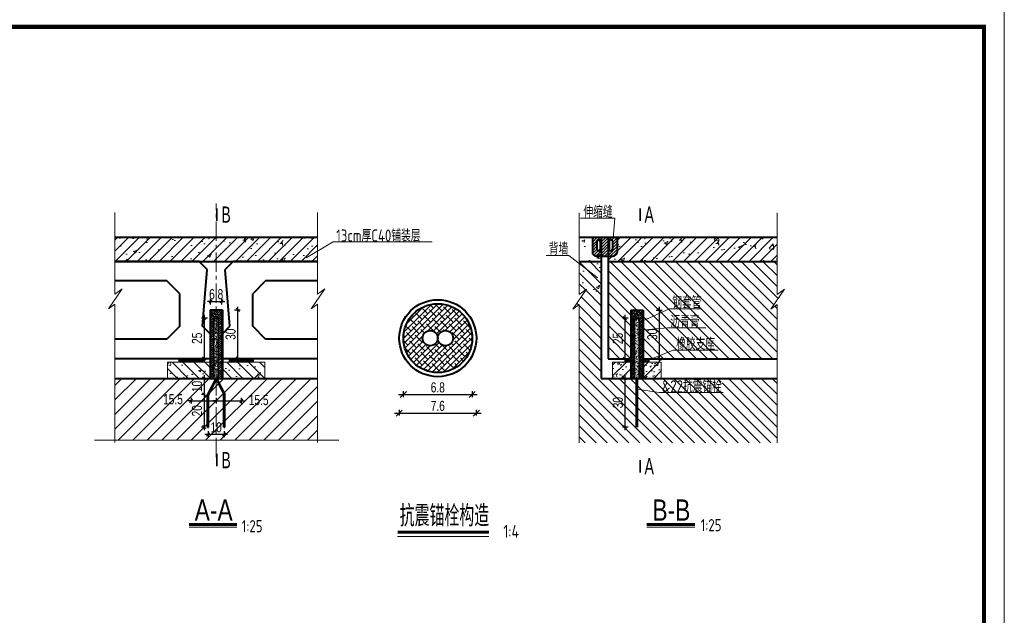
# Model space of a CAD drawing. Header units: inches. Extents: x 112594 to 193184, y 44995 to 116598.
# Tile 118 of 153: x 188635 to 191063, y 73503 to 74972. Entities that reach past the tile are written whole.
import ezdxf

# ---------------------------------------------------------------- set-up
doc = ezdxf.new("R2010")
doc.units = ezdxf.units.IN
doc.header["$MEASUREMENT"] = 0
doc.linetypes.add('CENTER', pattern=[50.8, 31.75, -6.35, 6.35, -6.35])
doc.layers.get('0').update_dxf_attribs({"lineweight": 15})
for name, color, linetype, lineweight in [('0中心线', 6, 'CENTER', 18), ('0指引线', 4, 'Continuous', 18), ('0标注', 6, 'Continuous', 18), ('BM1', 7, 'Continuous', 15), ('标注', 7, 'Continuous', 18), ('粗线', 1, 'Continuous', 40), ('轮廓线', 1, 'Continuous', 40)]:
    doc.layers.add(name, color=color, linetype=linetype, lineweight=lineweight)
doc.styles.add('hz-e', font='hztxt_e.shx', dxfattribs={"width": 0.75, "bigfont": 'hztxt.shx'})
doc.styles.add('HZTXT', font='tssdeng.shx', dxfattribs={"width": 0.75, "bigfont": 'hztxt.shx'})
doc.dimstyles.new('1比25', dxfattribs={"dimtxt": 25, "dimasz": 8, "dimexe": 6.25, "dimexo": 6.25, "dimgap": 5, "dimtad": 1, "dimdec": 0, "dimlfac": 0.25, "dimzin": 0, "dimdsep": 46, "dimtxsty": 'hz-e', "dimblk": 'OBLIQUE', "dimcen": 0, "dimdle": 8, "dimclrd": 3, "dimclre": 3, "dimclrt": 3, "dimadec": 0, "dimazin": 0, "dimtfac": 0.05, "dimtdec": 0, "dimtix": 1, "dimtmove": 2, "dimatfit": 0, "dimfxl": 8, "dimfxlon": 1, "dimtolj": 1, "dimtzin": 0, "dimarcsym": 0})
doc.dimstyles.new('1比4', dxfattribs={"dimtxt": 25, "dimasz": 15, "dimexe": 6.25, "dimexo": 6.25, "dimgap": 5, "dimtad": 1, "dimdec": 0, "dimlfac": 0.04, "dimzin": 0, "dimdsep": 46, "dimtxsty": 'hz-e', "dimblk": 'OBLIQUE', "dimcen": 0, "dimdle": 12, "dimclrd": 4, "dimclre": 4, "dimclrt": 7, "dimadec": 0, "dimazin": 0, "dimtfac": 0.05, "dimtdec": 0, "dimtix": 1, "dimtmove": 2, "dimatfit": 0, "dimfxl": 8, "dimfxlon": 1, "dimtolj": 1, "dimtzin": 0, "dimarcsym": 0})
pattern_1 = [(45, (-644093.7014, 103027.0697), (-2.694076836, 2.694076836), []), (135, (-644093.7014, 103027.0697), (-8.082230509, 2.694076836), [9.525, -5.715])]
pattern_2 = [(50, (-501877.674, 103027.07), (91.0923345, -7.969543), [9.525, -104.775]), (355, (-501877.67, 103027.07), (-17.621413, 95.528321), [7.62, -83.82]), (100.451, (-501870.08, 103026.41), (73.471251, 87.558344), [8.095, -89.045]), (46.1842, (-501877.67, 103052.47), (135.53952, -21.021164), [14.2875, -157.1625]), (96.6356, (-501866.38, 103050.72), (118.702117, 123.712778), [12.1425, -133.5675]), (351.184, (-501877.67, 103052.47), (118.702303, 123.71256), [11.43, -125.73]), (21, (-501864.974, 103046.12), (75.80744, -51.132759), [9.525, -104.775]), (326, (-501864.97, 103046.12), (30.901014, 92.093983), [7.62, -83.82]), (71.4514, (-501858.66, 103041.86), (106.708245, 40.961429), [8.095, -89.045]), (37.5, (-501877.674, 103027.07), (1.5443016, 42.2775194), [0, -82.804, 0, -85.09, 0, -84.1375]), (7.5, (-501877.674, 103027.07), (33.4098313, 50.0902874), [0, -48.514, 0, -80.899, 0, -32.0675]), (327.5, (-501905.995, 103027.07), (67.7952976, -2.864372), [0, -31.75, 0, -99.06, 0, -131.445]), (317.5, (-501918.695, 103027.07), (74.0645907, 12.7132455), [0, -41.275, 0, -65.786, 0, -93.345])]
pattern_3 = [(45, (-501877.674, 103027.07), (-13.4703842, 13.4703842), [])]

# ---------------------------------------------------------------- blocks, each defined once
blk = doc.blocks.new('_Oblique')
at = {"color": 0, "linetype": 'ByBlock', "lineweight": -2}
blk.add_line((-0.5, -0.5), (0.5, 0.5), dxfattribs=at)
blk = doc.blocks.new('*D1478')
at = {"layer": '0标注', "color": 4, "lineweight": -2}
for p, q in [((189580.7, 74055.7), (189580.7, 74041.5)), ((189750.7, 74055.7), (189750.7, 74041.5)), ((189568.7, 74047.7), (189762.7, 74047.7))]:
    blk.add_line(p, q, dxfattribs=at)
at = {"layer": '0标注', "color": 4, "lineweight": -2, "xscale": 15, "yscale": 15, "zscale": 15, "rotation": 180}
blk.add_blockref('_Oblique', (189580.7, 74047.7), dxfattribs=at)
at = {"layer": '0标注', "color": 4, "lineweight": -2, "xscale": 15, "yscale": 15, "zscale": 15}
blk.add_blockref('_Oblique', (189750.7, 74047.7), dxfattribs=at)
at = {"layer": '0标注', "color": 7, "insert": (189665.7, 74065.2), "char_height": 25, "attachment_point": 5, "style": 'hz-e'}
blk.add_mtext('\\A1;6.8', dxfattribs=at)
blk = doc.blocks.new('*D1479')
at = {"layer": '0标注', "color": 4, "lineweight": -2}
for p, q in [((189558.7, 74002), (189772.7, 74002)), ((189570.7, 74010), (189570.7, 73995.7)), ((189760.7, 74010), (189760.7, 73995.7))]:
    blk.add_line(p, q, dxfattribs=at)
at = {"layer": '0标注', "color": 4, "lineweight": -2, "xscale": 15, "yscale": 15, "zscale": 15, "rotation": 180}
blk.add_blockref('_Oblique', (189570.7, 74002), dxfattribs=at)
at = {"layer": '0标注', "color": 4, "lineweight": -2, "xscale": 15, "yscale": 15, "zscale": 15}
blk.add_blockref('_Oblique', (189760.7, 74002), dxfattribs=at)
at = {"layer": '0标注', "color": 7, "insert": (189665.7, 74019.5), "char_height": 25, "attachment_point": 5, "style": 'hz-e'}
blk.add_mtext('\\A1;7.6', dxfattribs=at)
blk = doc.blocks.new('*D1522')
at = {"layer": '标注', "color": 3, "lineweight": -2}
for p, q in [((189099.1, 73957.2), (189099.1, 73943)), ((189139.2, 73957.2), (189139.2, 73943)), ((189147.2, 73949.2), (189091.1, 73949.2))]:
    blk.add_line(p, q, dxfattribs=at)
at = {"layer": '标注', "color": 3, "lineweight": -2, "xscale": 8, "yscale": 8, "zscale": 8, "rotation": 180}
blk.add_blockref('_Oblique', (189099.1, 73949.2), dxfattribs=at)
at = {"layer": '标注', "color": 3, "lineweight": -2, "xscale": 8, "yscale": 8, "zscale": 8}
blk.add_blockref('_Oblique', (189139.2, 73949.2), dxfattribs=at)
at = {"layer": '标注', "color": 3, "insert": (189119.2, 73966.7), "char_height": 25, "attachment_point": 5, "style": 'hz-e'}
blk.add_mtext('\\A1;10', dxfattribs=at)
blk = doc.blocks.new('*D1523')
at = {"layer": '标注', "color": 3, "lineweight": -2}
for p, q in [((189089.6, 74055.6), (189089.6, 73959.6)), ((189091.4, 74047.6), (189083.3, 74047.6)), ((189091.4, 73967.6), (189083.3, 73967.6))]:
    blk.add_line(p, q, dxfattribs=at)
at = {"layer": '标注', "color": 3, "lineweight": -2, "xscale": 8, "yscale": 8, "zscale": 8}
for p, rotation in [((189089.6, 74047.6), 90), ((189089.6, 73967.6), 270)]:
    blk.add_blockref('_Oblique', p, dxfattribs=dict(at, rotation=rotation))
at = {"layer": '标注', "color": 3, "insert": (189072.1, 74007.6), "char_height": 25, "attachment_point": 5, "rotation": 90, "style": 'hz-e'}
blk.add_mtext('\\A1;20', dxfattribs=at)
blk = doc.blocks.new('*D1524')
at = {"layer": '标注', "color": 3, "lineweight": -2}
for p, q in [((189089.6, 74244.4), (189089.6, 74128.4)), ((189097.6, 74236.4), (189083.3, 74236.4)), ((189097.6, 74136.4), (189083.3, 74136.4))]:
    blk.add_line(p, q, dxfattribs=at)
at = {"layer": '标注', "color": 3, "lineweight": -2, "xscale": 8, "yscale": 8, "zscale": 8}
for p, rotation in [((189089.6, 74236.4), 90), ((189089.6, 74136.4), 270)]:
    blk.add_blockref('_Oblique', p, dxfattribs=dict(at, rotation=rotation))
at = {"layer": '标注', "color": 3, "insert": (189072.1, 74186.4), "char_height": 25, "attachment_point": 5, "rotation": 90, "style": 'hz-e'}
blk.add_mtext('\\A1;25', dxfattribs=at)
blk = doc.blocks.new('*D2046')
at = {"layer": '标注', "color": 3, "lineweight": -2}
for p, q in [((189164.4, 74256.4), (189178.7, 74256.4)), ((189172.4, 74128.4), (189172.4, 74264.4)), ((189164.4, 74136.4), (189178.7, 74136.4))]:
    blk.add_line(p, q, dxfattribs=at)
at = {"layer": '标注', "color": 3, "lineweight": -2, "xscale": 8, "yscale": 8, "zscale": 8}
for p, rotation in [((189172.4, 74256.4), 90), ((189172.4, 74136.4), 270)]:
    blk.add_blockref('_Oblique', p, dxfattribs=dict(at, rotation=rotation))
at = {"layer": '标注', "color": 3, "insert": (189154.9, 74196.4), "char_height": 25, "attachment_point": 5, "rotation": 90, "style": 'hz-e'}
blk.add_mtext('\\A1;30', dxfattribs=at)
blk = doc.blocks.new('*D1525')
at = {"layer": '标注', "color": 3, "lineweight": -2}
for p, q in [((189105.6, 74277.5), (189097.6, 74277.5)), ((189105.6, 74269.5), (189105.6, 74283.7)), ((189105.6, 74277.5), (189132.8, 74277.5)), ((189132.8, 74269.5), (189132.8, 74283.7)), ((189132.8, 74277.5), (189140.8, 74277.5))]:
    blk.add_line(p, q, dxfattribs=at)
at = {"layer": '标注', "color": 3, "lineweight": -2, "xscale": 8, "yscale": 8, "zscale": 8}
blk.add_blockref('_Oblique', (189105.6, 74277.5), dxfattribs=at)
at = {"layer": '标注', "color": 3, "lineweight": -2, "xscale": 8, "yscale": 8, "zscale": 8, "rotation": 180}
blk.add_blockref('_Oblique', (189132.8, 74277.5), dxfattribs=at)
at = {"layer": '标注', "color": 3, "insert": (189119.2, 74295), "char_height": 25, "attachment_point": 5, "style": 'hz-e'}
blk.add_mtext('\\A1;6.8', dxfattribs=at)
blk = doc.blocks.new('*D1526')
at = {"color": 3, "lineweight": -2}
for p, q in [((189057.2, 74031.9), (189049.2, 74031.9)), ((189057.2, 74039.9), (189057.2, 74025.6)), ((189057.2, 74031.9), (189119.2, 74031.9)), ((189119.2, 74039.9), (189119.2, 74025.6)), ((189119.2, 74031.9), (189127.2, 74031.9))]:
    blk.add_line(p, q, dxfattribs=at)
at = {"color": 3, "lineweight": -2, "xscale": 8, "yscale": 8, "zscale": 8}
blk.add_blockref('_Oblique', (189057.2, 74031.9), dxfattribs=at)
at = {"color": 3, "lineweight": -2, "xscale": 8, "yscale": 8, "zscale": 8, "rotation": 180}
blk.add_blockref('_Oblique', (189119.2, 74031.9), dxfattribs=at)
at = {"color": 3, "insert": (189012.7, 74036), "char_height": 25, "attachment_point": 5, "style": 'hz-e'}
blk.add_mtext('\\A1;15.5', dxfattribs=at)
blk = doc.blocks.new('*D1527')
at = {"color": 3, "lineweight": -2}
for p, q in [((189119.2, 74031.9), (189111.2, 74031.9)), ((189119.2, 74039.9), (189119.2, 74025.6)), ((189119.2, 74031.9), (189181.2, 74031.9)), ((189181.2, 74039.9), (189181.2, 74025.6)), ((189181.2, 74031.9), (189189.2, 74031.9))]:
    blk.add_line(p, q, dxfattribs=at)
at = {"color": 3, "lineweight": -2, "xscale": 8, "yscale": 8, "zscale": 8}
blk.add_blockref('_Oblique', (189119.2, 74031.9), dxfattribs=at)
at = {"color": 3, "lineweight": -2, "xscale": 8, "yscale": 8, "zscale": 8, "rotation": 180}
blk.add_blockref('_Oblique', (189181.2, 74031.9), dxfattribs=at)
at = {"color": 3, "insert": (189224, 74033.9), "char_height": 25, "attachment_point": 5, "style": 'hz-e'}
blk.add_mtext('\\A1;15.5', dxfattribs=at)
blk = doc.blocks.new('*D1528')
at = {"color": 3, "lineweight": -2}
for p, q in [((189097.6, 74087.6), (189083.3, 74087.6)), ((189089.6, 74095.6), (189089.6, 74039.6)), ((189092, 74047.6), (189083.3, 74047.6))]:
    blk.add_line(p, q, dxfattribs=at)
at = {"color": 3, "lineweight": -2, "xscale": 8, "yscale": 8, "zscale": 8}
for p, rotation in [((189089.6, 74087.6), 90), ((189089.6, 74047.6), 270)]:
    blk.add_blockref('_Oblique', p, dxfattribs=dict(at, rotation=rotation))
at = {"color": 3, "insert": (189072.1, 74067.6), "char_height": 25, "attachment_point": 5, "rotation": 90, "style": 'hz-e'}
blk.add_mtext('\\A1;10', dxfattribs=at)
blk = doc.blocks.new('*D1537')
at = {"layer": '标注', "color": 3, "lineweight": -2}
for p, q in [((190135.2, 74087.6), (190121, 74087.6)), ((190127.2, 74095.6), (190127.2, 73959.6)), ((190135.2, 73967.6), (190121, 73967.6))]:
    blk.add_line(p, q, dxfattribs=at)
at = {"layer": '标注', "color": 3, "lineweight": -2, "xscale": 8, "yscale": 8, "zscale": 8}
for p, rotation in [((190127.2, 74087.6), 90), ((190127.2, 73967.6), 270)]:
    blk.add_blockref('_Oblique', p, dxfattribs=dict(at, rotation=rotation))
at = {"layer": '标注', "color": 3, "insert": (190109.7, 74027.6), "char_height": 25, "attachment_point": 5, "rotation": 90, "style": 'hz-e'}
blk.add_mtext('\\A1;30', dxfattribs=at)
blk = doc.blocks.new('*D1538')
at = {"layer": '标注', "color": 3, "lineweight": -2}
for p, q in [((190204.3, 74256), (190218.6, 74256)), ((190212.3, 74128), (190212.3, 74264)), ((190204.3, 74136), (190218.6, 74136))]:
    blk.add_line(p, q, dxfattribs=at)
at = {"layer": '标注', "color": 3, "lineweight": -2, "xscale": 8, "yscale": 8, "zscale": 8}
for p, rotation in [((190212.3, 74256), 90), ((190212.3, 74136), 270)]:
    blk.add_blockref('_Oblique', p, dxfattribs=dict(at, rotation=rotation))
at = {"layer": '标注', "color": 3, "insert": (190194.8, 74196), "char_height": 25, "attachment_point": 5, "rotation": 90, "style": 'hz-e'}
blk.add_mtext('\\A1;30', dxfattribs=at)
blk = doc.blocks.new('*D1539')
at = {"layer": '标注', "color": 3, "lineweight": -2}
for p, q in [((190127.2, 74244), (190127.2, 74128)), ((190135.2, 74236), (190121, 74236)), ((190135.2, 74136), (190121, 74136))]:
    blk.add_line(p, q, dxfattribs=at)
at = {"layer": '标注', "color": 3, "lineweight": -2, "xscale": 8, "yscale": 8, "zscale": 8}
for p, rotation in [((190127.2, 74236), 90), ((190127.2, 74136), 270)]:
    blk.add_blockref('_Oblique', p, dxfattribs=dict(at, rotation=rotation))
at = {"layer": '标注', "color": 3, "insert": (190109.7, 74186), "char_height": 25, "attachment_point": 5, "rotation": 90, "style": 'hz-e'}
blk.add_mtext('\\A1;25', dxfattribs=at)

msp = doc.modelspace()

# ---------------------------------------------------------------- hatches: boundary and pattern name
h = msp.add_hatch()
h.set_pattern_fill('AR-CONC', color=256, scale=0.4, style=0)
h.set_pattern_definition([(50, (177410.76, 71436.07), (72.87387, -6.37563), [7.62, -83.82]), (355, (177410.76, 71436.07), (-14.09713, 76.42266), [6.096, -67.056]), (100.451, (177416.834, 71435.54), (58.777, 70.04668), [6.476, -71.236]), (46.1842, (177410.76, 71456.39), (108.4316, -16.81693), [11.43, -125.73]), (96.6356, (177419.8, 71454.99), (94.9617, 98.9702), [9.714, -106.854]), (351.184, (177410.76, 71456.39), (94.9618, 98.97), [9.144, -100.584]), (21, (177420.92, 71451.31), (60.64595, -40.9062), [7.62, -83.82]), (326, (177420.92, 71451.31), (24.7208, 73.6752), [6.096, -67.056]), (71.4514, (177425.975, 71447.9), (85.3666, 32.76914), [6.476, -71.236]), (37.5, (177410.762, 71436.072), (1.23544, 33.822016), [0, -66.2432, 0, -68.072, 0, -67.31]), (7.5, (177410.76, 71436.07), (26.72787, 40.07223), [0, -38.8112, 0, -64.7192, 0, -25.654]), (327.5, (177388.105, 71436.072), (54.23624, -2.2915), [0, -25.4, 0, -79.248, 0, -105.156]), (317.5, (177377.945, 71436.07), (59.25167, 10.1706), [0, -33.02, 0, -52.6288, 0, -74.676])])
h.paths.add_polyline_path([(190068.89264, 74435.96296), (190049.95503, 74435.96296), (190032.36768, 74376.79823), (190068.89264, 74376.79823)], flags=17)
h.paths.add_polyline_path([(190049.95503, 74435.96296), (190014.37112, 74435.96296), (190014.37112, 74294.7002), (190032.54897, 74307.71813), (190024.54104, 74295.96296), (190068.89264, 74295.96296), (190068.89264, 74376.79823), (190032.36768, 74376.79823)])
h.paths.add_polyline_path([(190033.45319, 74370.72624), (190143.49099, 74370.72624), (190143.49099, 74412.39553), (190033.45319, 74412.39553)], flags=9)
h = msp.add_hatch()
h.set_pattern_fill('ANSI31', color=256, scale=1.6, style=0)
h.set_pattern_definition([(45, (172598.487, 95367.7243), (-3.59210245, 3.59210245), [])])
h.paths.add_polyline_path([(190107.79987, 74435.90627), (190046.78542, 74435.90627), (190046.78542, 74398.94074, 0.4142135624), (190056.78542, 74388.94074), (190097.79987, 74388.94074, 0.4142135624), (190107.79987, 74398.94074)])
h.paths.add_polyline_path([(190088.33154, 74405.96296), (190088.33154, 74425.96296, -1), (190096.33154, 74425.96296), (190096.33154, 74405.96296, -1)], flags=16)
h.paths.add_polyline_path([(190058.25375, 74405.96296), (190058.25375, 74425.96296, -1), (190066.25375, 74425.96296), (190066.25375, 74405.96296, -1)], flags=16)
h = msp.add_hatch()
h.set_pattern_fill('ANSI31', color=256, scale=6, angle=90, style=0)
h.set_pattern_definition([(135, (172598.487, 95427.724), (-13.470384, -13.470384), [])])
h.paths.add_polyline_path([(190292.13836, 74037.56296), (190292.13836, 74080.76296), (190340.13836, 74080.76296), (190340.13836, 74037.56296)], flags=24)
h.paths.add_polyline_path([(190412.1987, 74027.03701), (190464.01826, 74028.0734), (190463.53835, 74052.0686), (190411.71879, 74051.03221)], flags=24)
h.paths.add_polyline_path([(190440.42653, 74092.88345), (190491.35178, 74093.90195), (190490.88322, 74117.33034), (190439.95797, 74116.31183)], flags=24)
h.paths.add_polyline_path([(190502.57516, 73928.97318), (190502.57516, 74087.56296), (190366.782, 74087.56296), (190366.782, 74060.23056), (190364.782, 74061.65864), (190364.782, 74087.56296), (190068.89264, 74087.56296), (190068.89264, 74375.96296), (190014.37112, 74375.96296), (190014.37112, 74294.7002), (190032.54897, 74307.71813), (189998.92417, 74258.3589), (190014.37112, 74269.92421), (190014.37112, 73928.97318)])
h = msp.add_hatch()
h.set_pattern_fill('ANSI38', color=256, scale=3.125, style=0)
h.set_pattern_definition([(45, (136257.733, 140328.724), (-7.0158251, 7.0158251), []), (135, (136257.733, 140328.724), (-21.0474753, 7.0158251), [24.8046875, -14.8828125])])
h.paths.add_polyline_path([(189580.74663, 74186.66457, 1), (189750.74663, 74186.66457, 1)])
h.paths.add_polyline_path([(189703.33471, 74186.66457, -1), (189665.74663, 74186.66457, -1), (189628.15854, 74186.66457, -1), (189665.74663, 74186.66457, -1)], flags=16)
h = msp.add_hatch()
h.set_pattern_fill('ANSI38', color=256, scale=1.2, style=0)
h.set_pattern_definition(pattern_1)
h.paths.add_polyline_path([(189132.84235, 74256.36296), (189119.24235, 74256.36296), (189119.24235, 74236.36296), (189125.24235, 74236.36296), (189125.24235, 74087.56296), (189132.84235, 74087.56296)])
h.paths.add_polyline_path([(189113.24235, 74236.36296), (189119.24235, 74236.36296), (189119.24235, 74256.36296), (189105.64235, 74256.36296), (189105.64235, 74087.56296), (189113.24235, 74087.56296)])
h = msp.add_hatch()
h.set_pattern_fill('AR-CONC', color=256, scale=0.04, style=0)
h.set_pattern_definition([(50, (-644093.7014, 103027.07), (7.28738676, -0.63756342), [0.762, -8.382]), (355, (-644093.7014, 103027.07), (-1.40971304, 7.642265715), [0.6096, -6.7056]), (100.451, (-644093.094, 103027.0166), (5.877700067, 7.00466751), [0.6476, -7.1236]), (46.1842, (-644093.701, 103029.102), (10.84316164, -1.68169312), [1.143, -12.573]), (96.6356, (-644092.798, 103028.962), (9.49616938, 9.89702224), [0.9714, -10.6854]), (351.184, (-644093.701, 103029.102), (9.49618423, 9.89700471), [0.9144, -10.0584]), (21, (-644092.6854, 103028.594), (6.064595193, -4.09062074), [0.762, -8.382]), (326, (-644092.6854, 103028.594), (2.472081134, 7.367518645), [0.6096, -6.7056]), (71.4514, (-644092.18, 103028.253), (8.53665963, 3.27691431), [0.6476, -7.1236]), (37.5, (-644093.7014, 103027.0697), (0.12354413, 3.382201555), [0, -6.62432, 0, -6.8072, 0, -6.731]), (7.5, (-644093.7014, 103027.0697), (2.6727865, 4.007222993), [0, -3.88112, 0, -6.47192, 0, -2.5654]), (327.5, (-644095.967, 103027.0697), (5.423623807, -0.22914976), [0, -2.54, 0, -7.9248, 0, -10.5156]), (317.5, (-644096.983, 103027.0697), (5.925167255, 1.01705964), [0, -3.302, 0, -5.26288, 0, -7.4676])])
h.paths.add_polyline_path([(189125.24235, 74236.36296), (189119.24235, 74236.36296), (189119.24235, 74087.56296), (189125.24235, 74087.56296)])
h.paths.add_polyline_path([(189119.24235, 74236.36296), (189113.24235, 74236.36296), (189113.24235, 74087.56296), (189119.24235, 74087.56296)])
h = msp.add_hatch()
h.set_pattern_fill('AR-HBONE', color=256, scale=0.02, angle=90, style=0)
h.set_pattern_definition([(135, (172931.5441, 95427.7243), (-2.87368196, 5e-16), [6.096, -2.032]), (225, (172930.1073, 95429.1611), (-2.87368196, 5e-16), [6.096, -2.032])])
h.paths.add_polyline_path([(189027.24235, 74127.16296), (189087.24235, 74127.16296), (189087.24235, 74135.96296), (189027.24235, 74135.96296)])
h = msp.add_hatch()
h.set_pattern_fill('AR-HBONE', color=256, scale=0.02, angle=90, style=0)
h.set_pattern_definition([(135, (173055.5441, 95427.7243), (-2.87368196, 5e-16), [6.096, -2.032]), (225, (173054.1073, 95429.1611), (-2.87368196, 5e-16), [6.096, -2.032])])
h.paths.add_polyline_path([(189151.24235, 74127.16296), (189211.24235, 74127.16296), (189211.24235, 74135.96296), (189151.24235, 74135.96296)])
h = msp.add_hatch()
h.set_pattern_fill('ANSI31', color=256, scale=8, style=0)
h.set_pattern_definition([(45, (-474217.43, 100631.3), (-17.9605122, 17.9605122), [])])
h.paths.add_polyline_path([(189369.24235, 73934.88723), (189369.24235, 74087.56296), (189119.24235, 74087.56296), (189119.24235, 73934.88723)])
h.paths.add_polyline_path([(189119.24235, 73934.88723), (189119.24235, 74087.56296), (188869.24235, 74087.56296), (188869.24235, 73934.88723)])
h.paths.add_polyline_path([(189101.83955, 73985.49975), (189136.4824, 73985.49975), (189136.4824, 73947.99975), (189101.83955, 73947.99975)], flags=9)
h.paths.add_polyline_path([(189195.92039, 74052.68577), (189251.99182, 74052.68577), (189251.99182, 74015.18577), (189195.92039, 74015.18577)], flags=24)
h.paths.add_polyline_path([(189053.34871, 73989.1701), (189053.34871, 74025.95582), (189090.84871, 74025.95582), (189090.84871, 73989.1701)], flags=24)
h.paths.add_polyline_path([(188984.61795, 74054.7883), (189040.68938, 74054.7883), (189040.68938, 74017.2883), (188984.61795, 74017.2883)], flags=24)
h = msp.add_hatch()
h.set_pattern_fill('AR-HBONE', color=256, scale=0.04, angle=90, style=0)
h.set_pattern_definition([(135, (172691.7478, 95396.1243), (-5.7473639, 9e-16), [12.192, -4.064]), (225, (172688.874, 95398.998), (-5.7473639, 9e-16), [12.192, -4.064])])
h.paths.add_polyline_path([(189140.24235, 74047.56296), (189120.24235, 74087.56296), (189119.24235, 74087.56296), (189119.24235, 74085.56296), (189138.24235, 74047.56296), (189138.24235, 73967.56296), (189140.24235, 73967.56296)])
h.paths.add_polyline_path([(189119.24235, 74085.56296), (189119.24235, 74087.56296), (189118.24235, 74087.56296), (189098.24235, 74047.56296), (189098.24235, 73967.56296), (189100.24235, 73967.56296), (189100.24235, 74047.56296)])
h = msp.add_hatch()
h.set_pattern_fill('AR-HBONE', color=256, scale=0.04, angle=90, style=0)
h.set_pattern_definition([(135, (172389.63, 95396.2657), (-5.7473639, 9e-16), [12.192, -4.064]), (225, (172386.7564, 95399.1394), (-5.7473639, 9e-16), [12.192, -4.064])])
h.paths.add_polyline_path([(190157.92498, 74087.70434), (190155.92498, 74087.70434), (190155.92498, 73967.70434), (190157.92498, 73967.70434)])
at = {"layer": '0指引线'}
h = msp.add_hatch(dxfattribs=at)
h.set_pattern_fill('AR-CONC', color=256, scale=0.5, style=0)
h.set_pattern_definition(pattern_2)
h.paths.add_polyline_path([(188869.24235, 74435.90627), (188869.24235, 74375.97823), (189064.04235, 74375.97823), (189119.24235, 74375.97823), (189119.24235, 74435.90627)])
h.paths.add_polyline_path([(189119.24235, 74435.90627), (189119.24235, 74375.97823), (189369.24235, 74375.97823), (189369.24235, 74435.90627)])
h = msp.add_hatch(dxfattribs=at)
h.set_pattern_fill('ANSI31', color=256, scale=6, style=0)
h.set_pattern_definition(pattern_3)
h.paths.add_polyline_path([(189064.04235, 74375.97823), (189119.24235, 74375.97823), (189119.24235, 74435.90627), (188869.24235, 74435.90627), (188869.24235, 74375.97823)])
h.paths.add_polyline_path([(189369.24235, 74375.97823), (189369.24235, 74435.90627), (189119.24235, 74435.90627), (189119.24235, 74375.97823)])
h = msp.add_hatch(dxfattribs=at)
h.set_pattern_fill('ANSI31', color=256, scale=6, style=0)
h.set_pattern_definition(pattern_3)
h.paths.add_polyline_path([(190502.57516, 74435.90627), (190107.79987, 74435.90627), (190107.79987, 74398.94074, -0.4142135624), (190097.79987, 74388.94074), (190085.69264, 74388.94074), (190085.69264, 74375.96296), (190502.57516, 74375.96296)])
h = msp.add_hatch(dxfattribs=at)
h.set_pattern_fill('AR-CONC', color=256, scale=0.5, style=0)
h.set_pattern_definition(pattern_2)
h.paths.add_polyline_path([(190502.57516, 74435.90627), (190107.79987, 74435.90627), (190107.79987, 74398.94074, -0.4142135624), (190097.79987, 74388.94074), (190085.69264, 74388.94074), (190085.69264, 74375.96296), (190502.57516, 74375.96296)])
h = msp.add_hatch(dxfattribs=at)
h.set_pattern_fill('ANSI31', color=256, scale=6, angle=90, style=0)
h.set_pattern_definition([(135, (-505614.16, 103027.07), (-13.4703842, -13.4703842), [])])
h.paths.add_polyline_path([(190487.12821, 74258.3589), (190520.75301, 74307.71813), (190502.57516, 74294.7002), (190502.57516, 74375.96296), (190085.69264, 74375.96296), (190085.69264, 74135.96296), (190141.69264, 74135.96296), (190141.69264, 74255.96296), (190172.09264, 74255.96296), (190172.09264, 74135.96296), (190502.57516, 74135.96296), (190502.57516, 74269.92421)])
h.paths.add_polyline_path([(190176.05765, 74177.5701), (190176.05765, 74214.35582), (190213.55765, 74214.35582), (190213.55765, 74177.5701)], flags=24)
h.paths.add_polyline_path([(190090.999, 74167.5701), (190090.999, 74204.35582), (190128.499, 74204.35582), (190128.499, 74167.5701)], flags=24)
h.paths.add_polyline_path([(190238.94609, 74253.73391), (190319.639, 74253.73391), (190319.639, 74296.25359), (190238.94609, 74296.25359)], flags=24)
h.paths.add_polyline_path([(190233.79919, 74205.42824), (190315.95667, 74205.42824), (190315.95667, 74250.07391), (190233.79919, 74250.07391)], flags=24)
h.paths.add_polyline_path([(190247.33824, 74150.80821), (190354.39336, 74150.80821), (190354.39336, 74194.74522), (190247.33824, 74194.74522)], flags=24)
h = msp.add_hatch(dxfattribs=at)
h.set_pattern_fill('ANSI38', color=256, scale=1.2, style=0)
h.set_pattern_definition(pattern_1)
h.paths.add_polyline_path([(190170.49264, 74255.96296), (190143.29264, 74255.96296), (190143.29264, 74087.56296), (190150.89264, 74087.56296), (190150.89264, 74235.96296), (190162.89264, 74235.96296), (190162.89264, 74087.56296), (190170.49264, 74087.56296)])
h = msp.add_hatch(dxfattribs=at)
h.set_pattern_fill('AR-CONC', color=256, scale=0.04, style=0)
h.set_pattern_definition([(50, (-505614.1595, 103027.07), (7.28738676, -0.63756342), [0.762, -8.382]), (355, (-505614.1595, 103027.07), (-1.40971304, 7.642265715), [0.6096, -6.7056]), (100.451, (-505613.552, 103027.0166), (5.87770007, 7.00466751), [0.6476, -7.1236]), (46.1842, (-505614.1595, 103029.102), (10.84316164, -1.68169312), [1.143, -12.573]), (96.6356, (-505613.256, 103028.962), (9.49616938, 9.89702224), [0.9714, -10.6854]), (351.184, (-505614.16, 103029.102), (9.49618423, 9.89700471), [0.9144, -10.0584]), (21, (-505613.1435, 103028.594), (6.064595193, -4.09062074), [0.762, -8.382]), (326, (-505613.1435, 103028.594), (2.47208113, 7.367518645), [0.6096, -6.7056]), (71.4514, (-505612.638, 103028.253), (8.53665963, 3.27691431), [0.6476, -7.1236]), (37.5, (-505614.1595, 103027.0697), (0.12354413, 3.382201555), [0, -6.62432, 0, -6.8072, 0, -6.731]), (7.5, (-505614.1595, 103027.0697), (2.6727865, 4.007222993), [0, -3.88112, 0, -6.47192, 0, -2.5654]), (327.5, (-505616.4252, 103027.0697), (5.423623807, -0.22914976), [0, -2.54, 0, -7.9248, 0, -10.5156]), (317.5, (-505617.441, 103027.0697), (5.925167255, 1.01705964), [0, -3.302, 0, -5.26288, 0, -7.4676])])
h.paths.add_polyline_path([(190162.89264, 74235.96296), (190150.89264, 74235.96296), (190150.89264, 74135.96296), (190162.89264, 74135.96296)])
h.paths.add_polyline_path([(190162.89264, 74135.96296), (190150.89264, 74135.96296), (190150.89264, 74087.56296), (190162.89264, 74087.56296)])
h = msp.add_hatch(dxfattribs=at)
h.set_pattern_fill('ANSI31', color=256, scale=6, angle=90, style=0)
h.set_pattern_definition([(135, (-501877.674, 103027.07), (-13.4703842, -13.4703842), [])])
h.paths.add_polyline_path([(189104.04235, 74127.56296), (188999.24235, 74127.56296), (188999.24235, 74087.56296), (189104.04235, 74087.56296)])
h.paths.add_polyline_path([(189239.24235, 74127.56296), (189134.44235, 74127.56296), (189134.44235, 74087.56296), (189239.24235, 74087.56296)])
h = msp.add_hatch(dxfattribs=at)
h.set_pattern_fill('AR-CONC', color=256, scale=0.4, style=0)
h.set_pattern_definition([(50, (-501877.674, 103027.07), (72.8738676, -6.375634), [7.62, -83.82]), (355, (-501877.674, 103027.07), (-14.09713, 76.422657), [6.096, -67.056]), (100.451, (-501871.6, 103026.54), (58.777001, 70.046675), [6.476, -71.236]), (46.1842, (-501877.67, 103047.39), (108.431616, -16.816931), [11.43, -125.73]), (96.6356, (-501868.64, 103045.99), (94.961694, 98.970222), [9.714, -106.854]), (351.184, (-501877.67, 103047.39), (94.961842, 98.970047), [9.144, -100.584]), (21, (-501867.514, 103042.31), (60.645952, -40.9062074), [7.62, -83.82]), (326, (-501867.514, 103042.31), (24.720811, 73.6751864), [6.096, -67.056]), (71.4514, (-501862.46, 103038.9), (85.366596, 32.769143), [6.476, -71.236]), (37.5, (-501877.674, 103027.07), (1.2354413, 33.82201555), [0, -66.2432, 0, -68.072, 0, -67.31]), (7.5, (-501877.674, 103027.07), (26.727865, 40.07223), [0, -38.8112, 0, -64.7192, 0, -25.654]), (327.5, (-501900.33, 103027.07), (54.2362381, -2.2914976), [0, -25.4, 0, -79.248, 0, -105.156]), (317.5, (-501910.49, 103027.07), (59.2516726, 10.1705964), [0, -33.02, 0, -52.6288, 0, -74.676])])
h.paths.add_polyline_path([(189104.04235, 74127.56296), (188999.24235, 74127.56296), (188999.24235, 74087.56296), (189104.04235, 74087.56296)])
h.paths.add_polyline_path([(189239.24235, 74127.56296), (189134.44235, 74127.56296), (189134.44235, 74087.56296), (189239.24235, 74087.56296)])
h = msp.add_hatch(dxfattribs=at)
h.set_pattern_fill('AR-CONC', color=256, scale=0.2, style=0)
h.set_pattern_definition([(50, (-505823.05, 103027.07), (36.4369338, -3.1878171), [3.81, -41.91]), (355, (-505823.05, 103027.07), (-7.0485652, 38.2113286), [3.048, -33.528]), (100.451, (-505820.012, 103026.804), (29.3885003, 35.0233376), [3.238, -35.618]), (46.1842, (-505823.05, 103037.23), (54.2158082, -8.4084656), [5.715, -62.865]), (96.6356, (-505818.53, 103036.53), (47.480847, 49.485111), [4.857, -53.427]), (351.184, (-505823.05, 103037.23), (47.480921, 49.4850236), [4.572, -50.292]), (21, (-505817.97, 103034.69), (30.322976, -20.4531037), [3.81, -41.91]), (326, (-505817.97, 103034.69), (12.3604057, 36.8375932), [3.048, -33.528]), (71.4514, (-505815.442, 103032.985), (42.6832982, 16.3845715), [3.238, -35.618]), (37.5, (-505823.049, 103027.07), (0.61772065, 16.91100777), [0, -33.1216, 0, -34.036, 0, -33.655]), (7.5, (-505823.049, 103027.07), (13.3639325, 20.03611496), [0, -19.4056, 0, -32.3596, 0, -12.827]), (327.5, (-505834.377, 103027.07), (27.11811903, -1.1457488), [0, -12.7, 0, -39.624, 0, -52.578]), (317.5, (-505839.457, 103027.07), (29.6258363, 5.0852982), [0, -16.51, 0, -26.3144, 0, -37.338])])
h.paths.add_polyline_path([(190216.89264, 74087.56296), (190216.89264, 74127.56296), (190172.09264, 74127.56296), (190172.09264, 74087.56296)])
h.paths.add_polyline_path([(190141.69264, 74087.56296), (190141.69264, 74127.56296), (190126.89264, 74127.56296), (190096.89264, 74127.56296), (190096.89264, 74087.56296)])
h = msp.add_hatch(dxfattribs=at)
h.set_pattern_fill('ANSI31', color=256, scale=6, style=0)
h.set_pattern_definition(pattern_3)
h.paths.add_polyline_path([(190216.89264, 74127.56296), (190172.09264, 74127.56296), (190172.09264, 74087.56296), (190216.89264, 74087.56296)])
h.paths.add_polyline_path([(190141.69264, 74127.56296), (190126.89264, 74127.56296), (190096.89264, 74127.56296), (190096.89264, 74087.56296), (190141.69264, 74087.56296)])
h = msp.add_hatch(dxfattribs=at)
h.set_pattern_fill('AR-HBONE', color=256, scale=0.03, style=0)
h.set_pattern_definition([(45, (-644093.7014, 103027.0697), (4e-16, 4.310522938), [9.144, -3.048]), (135, (-644091.546, 103029.225), (4e-16, 4.310522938), [9.144, -3.048])])
h.paths.add_polyline_path([(190186.89264, 74135.96296), (190172.09264, 74135.96296), (190172.09264, 74127.56296), (190186.89264, 74127.56296)])
h.paths.add_polyline_path([(190141.69264, 74135.96296), (190126.89264, 74135.96296), (190126.89264, 74127.56296), (190141.69264, 74127.56296)])

# ---------------------------------------------------------------- linework, layer by layer
for p, q in [((188869.24235, 74496.36296), (188869.24235, 74295.1002)), ((189369.24235, 74496.36296), (189369.24235, 74295.1002)), ((190014.37112, 74495.96296), (190014.37112, 74294.7002)), ((190502.57516, 74495.96296), (190502.57516, 74294.7002)), ((190017.70886, 74482.2539), (190102.16195, 74482.2539)), ((190102.16195, 74482.2539), (190098.0086, 74432.20393)), ((189408.02334, 74424.11591), (189341.51341, 74384.84201)), ((189408.02334, 74424.11591), (189651.70419, 74424.11591)), ((189988.48344, 74390.263), (189932.94208, 74390.263)), ((190058.38679, 74336.01193), (189988.48344, 74390.263)), ((188887.4202, 74308.11813), (188853.7954, 74258.7589)), ((188869.24235, 74295.1002), (188887.4202, 74308.11813)), ((189387.4202, 74308.11813), (189353.7954, 74258.7589)), ((189369.24235, 74295.1002), (189387.4202, 74308.11813)), ((190032.54897, 74307.71813), (189998.92417, 74258.3589)), ((190014.37112, 74294.7002), (190032.54897, 74307.71813)), ((190520.75301, 74307.71813), (190487.12821, 74258.3589)), ((190502.57516, 74294.7002), (190520.75301, 74307.71813)), ((188853.7954, 74258.7589), (188869.24235, 74270.32421)), ((188869.24235, 74270.32421), (188869.24235, 73929.37318)), ((189353.7954, 74258.7589), (189369.24235, 74270.32421)), ((189369.24235, 74270.32421), (189369.24235, 73929.37318)), ((189998.92417, 74258.3589), (190014.37112, 74269.92421)), ((190014.37112, 74269.92421), (190014.37112, 73928.97318)), ((190487.12821, 74258.3589), (190502.57516, 74269.92421)), ((190502.57516, 74269.92421), (190502.57516, 73928.97318)), ((190236.66057, 74259.22322), (190171.29624, 74229.63942)), ((190236.66057, 74259.22322), (190315.43461, 74259.22322)), ((190232.05698, 74211.98055), (190166.69264, 74206.31486)), ((190232.05698, 74211.98055), (190326.98336, 74211.98055)), ((190246.4228, 74157.00619), (190182.88923, 74131.28988)), ((190246.4228, 74157.00619), (190357.214, 74157.00619)), ((189087.24235, 74087.56296), (189151.24235, 74087.56296)), ((190211.37222, 74052.34594), (190156.73296, 74061.05862)), ((190211.37222, 74052.34594), (190369.01592, 74052.34594)), ((188819.23455, 73934.88723), (189422.07042, 73934.88723)), ((189566.71084, 73697.42711), (189791.69448, 73697.42711))]:
    msp.add_line(p, q)
at = {"lineweight": 60}
for p, q in [((189052.40159, 73726.88075), (189170.57951, 73726.88075)), ((190180.9504, 73726.88075), (190299.12832, 73726.88075))]:
    msp.add_line(p, q, dxfattribs=at)
for points, const_width in [([(189121.17251, 74507.02272), (189121.17251, 74475.84452)], 4), ([(190164.56477, 74507.00744), (190164.56477, 74475.82924)], 4), ([(189121.17251, 73901.53528), (189121.17251, 73870.35708)], 4), ([(190164.56477, 73886.39809), (190164.56477, 73855.21989)], 4), ([(189566.71084, 73708.39174), (189791.69448, 73708.39174)], 8)]:
    msp.add_lwpolyline(points, dxfattribs=dict(const_width=const_width))
msp.add_lwpolyline([(188999.24235, 74127.56296), (189239.24235, 74127.56296), (189239.24235, 74087.56296), (188999.24235, 74087.56296)], close=True)
for points in [[(189052.8586, 73720.69205), (189170.57951, 73720.69205)], [(190181.40741, 73720.69205), (190299.12832, 73720.69205)]]:
    msp.add_lwpolyline(points)
at = {"layer": '0中心线', "ltscale": 1.5}
msp.add_line((189119.24235, 73893.10419), (189119.24235, 74518.46116), dxfattribs=at)
at = {"layer": '0指引线'}
for p, q in [((190141.69264, 74127.56296), (190096.89264, 74127.56296)), ((190096.89264, 74127.56296), (190096.89264, 74087.56296)), ((190216.89264, 74127.56296), (190172.09264, 74127.56296)), ((190216.89264, 74087.56296), (190216.89264, 74127.56296)), ((190096.89264, 74087.56296), (190216.89264, 74087.56296))]:
    msp.add_line(p, q, dxfattribs=at)
at = {"layer": '0标注'}
for p, q in [((190126.89264, 74127.56296), (190126.89264, 74135.96296)), ((190141.69264, 74127.56296), (190126.89264, 74127.56296)), ((190186.89264, 74127.56296), (190172.09264, 74127.56296)), ((190186.89264, 74135.96296), (190186.89264, 74127.56296))]:
    msp.add_line(p, q, dxfattribs=at)
for points in [[(189027.24235, 74135.96296), (189087.24235, 74135.96296), (189087.24235, 74127.56296), (189027.24235, 74127.56296)], [(189151.24235, 74135.96296), (189211.24235, 74135.96296), (189211.24235, 74127.56296), (189151.24235, 74127.56296)]]:
    msp.add_lwpolyline(points, close=True, dxfattribs=at)
at = {"layer": 'BM1', "linetype": 'Continuous'}
msp.add_line((191062.59813, 75034.75953), (191062.59813, 72034.45647), dxfattribs=at)
at = {"layer": 'BM1', "color": 0, "linetype": 'Continuous'}
msp.add_line((191062.59813, 75004.45344), (191062.59813, 72034.45647), dxfattribs=at)
msp.add_line((191062.59813, 75004.45344), (191062.59813, 72034.45647), dxfattribs=at)
msp.add_line((191062.59813, 75004.45344), (191062.59813, 72034.45647), dxfattribs=at)
msp.add_line((191062.59813, 75004.45344), (191062.59813, 72034.45647), dxfattribs=at)
msp.add_line((191062.59813, 75004.45344), (191062.59813, 72034.45647), dxfattribs=at)
at = {"layer": 'BM1', "color": 0, "linetype": 'Continuous', "const_width": 9.99898}
msp.add_lwpolyline([(186987.61391, 72084.45137), (186987.61391, 74954.45854), (191012.60324, 74954.45854), (191012.60324, 72084.45137)], close=True, dxfattribs=at)
at = {"layer": '粗线'}
for p, q in [((188869.24235, 74435.90627), (189369.24235, 74435.90627)), ((190014.37112, 74435.90627), (190502.57516, 74435.90627)), ((190046.78542, 74435.90627), (190046.78542, 74398.94074)), ((190058.25375, 74425.96296), (190058.25375, 74405.96296)), ((190066.25375, 74425.96296), (190066.25375, 74405.96296)), ((190068.89264, 74435.90627), (190068.89264, 74087.56296)), ((190085.69264, 74435.90627), (190085.69264, 74135.96296)), ((190088.33154, 74425.96296), (190088.33154, 74405.96296)), ((190096.33154, 74425.96296), (190096.33154, 74405.96296)), ((190107.79987, 74435.90627), (190107.79987, 74398.94074)), ((190056.78542, 74388.94074), (190097.79987, 74388.94074)), ((188869.24235, 74375.97823), (189369.24235, 74375.97823)), ((190014.37112, 74375.96296), (190068.89264, 74375.96296)), ((190085.69264, 74375.96296), (190502.57516, 74375.96296)), ((189104.04235, 74256.36296), (189104.04235, 74087.56296)), ((189104.04235, 74256.36296), (189134.44235, 74256.36296)), ((189105.64235, 74256.36296), (189105.64235, 74087.56296)), ((189132.84235, 74256.36296), (189132.84235, 74087.56296)), ((189134.44235, 74256.36296), (189134.44235, 74087.56296)), ((190141.69264, 74255.96296), (190172.09264, 74255.96296)), ((190141.69264, 74255.96296), (190141.69264, 74087.56296)), ((190143.29264, 74255.96296), (190143.29264, 74087.56296)), ((190170.49264, 74255.96296), (190170.49264, 74087.56296)), ((190172.09264, 74255.96296), (190172.09264, 74087.56296)), ((189113.24235, 74236.36296), (189125.24235, 74236.36296)), ((189113.24235, 74087.56296), (189113.24235, 74236.36296)), ((189125.24235, 74087.56296), (189125.24235, 74236.36296)), ((190150.89264, 74087.56296), (190150.89264, 74235.96296)), ((190150.89264, 74235.96296), (190162.89264, 74235.96296)), ((190162.89264, 74087.56296), (190162.89264, 74235.96296)), ((190085.69264, 74135.96296), (190141.69264, 74135.96296)), ((190172.09264, 74135.96296), (190502.57516, 74135.96296)), ((188869.24235, 74087.56296), (189369.24235, 74087.56296)), ((189118.24235, 74087.56296), (189098.24235, 74047.56296)), ((189119.24235, 74085.56296), (189100.24235, 74047.56296)), ((189119.24235, 74085.56296), (189138.24235, 74047.56296)), ((189120.24235, 74087.56296), (189140.24235, 74047.56296)), ((190068.89264, 74087.56296), (190502.57516, 74087.56296)), ((190155.89264, 73967.56296), (190155.89264, 74087.56296)), ((190157.89264, 73967.56296), (190157.89264, 74087.56296)), ((189098.24235, 73967.56296), (189098.24235, 74047.56296)), ((189100.24235, 73967.56296), (189100.24235, 74047.56296)), ((189138.24235, 73967.56296), (189138.24235, 74047.56296)), ((189140.24235, 73967.56296), (189140.24235, 74047.56296)), ((189098.24235, 73967.56296), (189100.24235, 73967.56296)), ((189138.24235, 73967.56296), (189140.24235, 73967.56296))]:
    msp.add_line(p, q, dxfattribs=at)
for centre, radius in [((189665.74663, 74186.66457), 95), ((189665.74663, 74186.66457), 85), ((189646.95258, 74186.66457), 18.79404), ((189684.54067, 74186.66457), 18.79404)]:
    msp.add_circle(centre, radius, dxfattribs=at)
for centre, radius, start, end in [((190062.25375, 74425.96296), 4, 0, 180), ((190092.33154, 74425.96296), 4, 0, 180), ((190056.78542, 74398.94074), 10, 180, 270), ((190062.25375, 74405.96296), 4, 180, 0), ((190092.33154, 74405.96296), 4, 180, 0), ((190097.79987, 74398.94074), 10, 270, 0)]:
    msp.add_arc(centre, radius, start, end, dxfattribs=at)
at = {"layer": '轮廓线'}
for p, q in [((189064.04235, 74375.97823), (188869.24235, 74375.97823)), ((189077.24235, 74375.96296), (188869.24235, 74375.96296)), ((189097.24235, 74355.96296), (189077.24235, 74375.96296)), ((189161.24235, 74375.97823), (189141.24235, 74355.97823)), ((189369.24235, 74375.97823), (189161.24235, 74375.97823)), ((189369.24235, 74375.97823), (189172.84235, 74375.97823)), ((189369.24235, 74375.97823), (189174.44235, 74375.97823)), ((189085.24235, 74215.96296), (189097.24235, 74355.96296)), ((189153.24235, 74215.97823), (189141.24235, 74355.97823)), ((188997.24235, 74327.96296), (188869.24235, 74327.96296)), ((189029.24235, 74295.96296), (188997.24235, 74327.96296)), ((189241.24235, 74327.97823), (189209.24235, 74295.97823)), ((189369.24235, 74327.97823), (189241.24235, 74327.97823)), ((189029.24235, 74215.96296), (189029.24235, 74295.96296)), ((189209.24235, 74215.97823), (189209.24235, 74295.97823)), ((189029.24235, 74215.96296), (188997.24235, 74183.96296)), ((189104.04235, 74197.16296), (189085.24235, 74215.96296)), ((189134.44235, 74197.17823), (189153.24235, 74215.97823)), ((189241.24235, 74183.97823), (189209.24235, 74215.97823)), ((188997.24235, 74183.96296), (188869.24235, 74183.96296)), ((189369.24235, 74183.97823), (189241.24235, 74183.97823)), ((189104.04235, 74135.96296), (188869.24235, 74135.96296)), ((189369.24235, 74135.97823), (189134.44235, 74135.97823))]:
    msp.add_line(p, q, dxfattribs=at)

# ---------------------------------------------------------------- texts
for s, height, style, width, p in [('B', 40, 'hz-e', 0.65, (189132.07026, 74471.45353)), ('A', 40, 'hz-e', 0.65, (190175.46252, 74471.43826)), ('B', 40, 'hz-e', 0.65, (189132.07026, 73865.9661)), ('A', 40, 'hz-e', 0.65, (190175.46252, 73850.8289)), ('A-A', 52.5, 'hz-e', 0.8, (189066.2738, 73736.53929)), ('抗震锚栓构造', 52.5, 'hz-e', 0.7, (189571.76909, 73722.49331)), ('B-B', 52.5, 'hz-e', 0.8, (190194.82261, 73736.53929)), ('1:25', 30, 'HZTXT', 0.8, (189182.37862, 73708.02349)), ('1:25', 30, 'HZTXT', 0.8, (190313.98646, 73710.66176))]:
    msp.add_text(s, height=height, dxfattribs=dict(style=style, width=width)).set_placement(p)
at = {"layer": '标注', "style": 'HZTXT', "width": 0.8}
for s, height, p in [('伸缩缝', 30, (190024.81327, 74482.90632)), ('13cm厚C40铺装层', 30, (189415.12776, 74424.76833)), ('背墙', 30, (189939.47973, 74392.31716)), ('钢套管', 30, (190243.76499, 74259.87564)), ('沥青膏', 30, (190239.1614, 74212.63296)), ('橡胶支座', 30, (190253.52721, 74157.6586)), ('&22抗震锚栓', 30, (190218.47664, 74052.99836)), ('1:4', 32, (189827.38173, 73694.33747))]:
    msp.add_text(s, height=height, dxfattribs=at).set_placement(p)

# ---------------------------------------------------------------- dimensions: what is measured, and where the dimension line sits
for base, p1, p2, picture, middle in [((189119.24235, 74031.85845), (189057.24235, 74127.56296), (189119.24235, 74085.56296), '*D1526', (189012.65366, 74036.0383)), ((189181.24235, 74031.85845), (189119.24235, 74085.56296), (189181.24235, 74127.56296), '*D1527', (189223.95611, 74033.93577))]:
    dim = msp.add_linear_dim(base=base, p1=p1, p2=p2, dimstyle='1比25', override={"dimtxt": 25, "dimdec": 1})
    dim.commit()
    dim.dimension.update_dxf_attribs({"geometry": picture, "text_midpoint": middle, "dimtype": 160})
dim = msp.add_linear_dim(base=(189089.59871, 74047.56296), p1=(189118.24235, 74087.56296), p2=(189098.24235, 74047.56296), angle=90, dimstyle='1比25', override={"dimtxt": 25})
dim.commit()
dim.dimension.update_dxf_attribs({"geometry": '*D1528', "text_midpoint": (189072.09871, 74067.56296)})
at = {"layer": '0标注'}
for base, p1, p2, picture, middle in [((189760.74663, 74001.98884), (189570.74663, 74186.66457), (189760.74663, 74186.66457), '*D1479', (189665.74663, 74019.48884)), ((189750.74663, 74047.70279), (189580.74663, 74186.66457), (189750.74663, 74186.66457), '*D1478', (189665.74663, 74065.20279))]:
    dim = msp.add_linear_dim(base=base, p1=p1, p2=p2, dimstyle='1比4', override={"dimtxt": 25, "dimdec": 1}, dxfattribs=at)
    dim.commit()
    dim.dimension.update_dxf_attribs({"geometry": picture, "text_midpoint": middle})
at = {"layer": '标注'}
dim = msp.add_linear_dim(base=(189132.84235, 74277.45004), p1=(189105.64235, 74256.36296), p2=(189132.84235, 74256.36296), dimstyle='1比25', override={"dimtxt": 25, "dimdec": 1}, dxfattribs=at)
dim.commit()
dim.dimension.update_dxf_attribs({"geometry": '*D1525', "text_midpoint": (189119.24235, 74294.95004)})
for base, p1, p2, angle, picture, middle in [((189089.59871, 74136.36296), (189104.04235, 74236.36296), (189105.64235, 74136.36296), 90, '*D1524', (189072.09871, 74186.36296)), ((189172.44205, 74256.36296), (189132.84235, 74136.36296), (189132.84235, 74256.36296), 90, '*D2046', (189154.94205, 74196.36296)), ((190127.249, 74135.96296), (190141.69264, 74235.96296), (190143.29264, 74135.96296), 90, '*D1539', (190109.749, 74185.96296)), ((190212.30765, 74255.96296), (190178.95795, 74135.96296), (190178.95795, 74255.96296), 90, '*D1538', (190194.80765, 74195.96296)), ((190127.249, 73967.56296), (190143.29264, 74087.56296), (190143.29264, 73967.56296), 90, '*D1537', (190109.749, 74027.56296)), ((189089.59871, 73967.56296), (189097.64235, 74047.56296), (189097.64235, 73967.56296), 90, '*D1523', (189072.09871, 74007.56296)), ((189099.0796, 73949.24975), (189139.24235, 73967.56296), (189099.0796, 73967.56296), 180, '*D1522', (189119.16097, 73966.74975))]:
    dim = msp.add_linear_dim(base=base, p1=p1, p2=p2, angle=angle, dimstyle='1比25', override={"dimtxt": 25}, dxfattribs=at)
    dim.commit()
    dim.dimension.update_dxf_attribs({"geometry": picture, "text_midpoint": middle})

doc.saveas('drawing.dxf')
